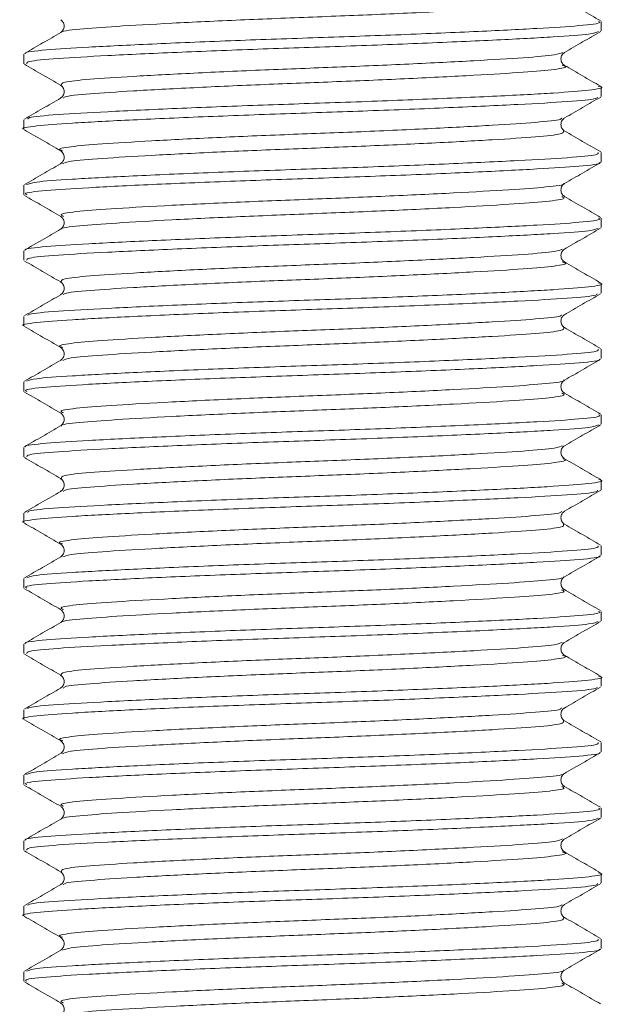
# Model space of a CAD drawing. Header units: millimetres. Extents: x 0 to 210, y 0 to 297.
# Tile 7 of 22: x 57.09 to 64.52, y 245.27 to 257.79. Entities that reach past the tile are written whole.
import ezdxf

# ---------------------------------------------------------------- set-up
doc = ezdxf.new("R2010")
doc.units = ezdxf.units.MM

msp = doc.modelspace()

# ---------------------------------------------------------------- linework, layer by layer
at = {"color": 179, "linetype": 'Continuous', "lineweight": 15}
for p, q in [((64.477, 257.646), (64.477, 257.766)), ((57.144, 257.35), (57.144, 257.229)), ((64.477, 256.813), (64.477, 256.933)), ((57.144, 256.516), (57.144, 256.396)), ((64.477, 255.979), (64.477, 256.1)), ((57.144, 255.683), (57.144, 255.563)), ((64.477, 255.146), (64.477, 255.266)), ((57.144, 254.85), (57.144, 254.729)), ((64.477, 254.313), (64.477, 254.433)), ((57.144, 254.016), (57.144, 253.896)), ((64.477, 253.479), (64.477, 253.6)), ((57.144, 253.183), (57.144, 253.063)), ((64.477, 252.646), (64.477, 252.766)), ((57.144, 252.35), (57.144, 252.229)), ((64.477, 251.813), (64.477, 251.933)), ((57.144, 251.516), (57.144, 251.396)), ((64.477, 250.979), (64.477, 251.1)), ((57.144, 250.683), (57.144, 250.563)), ((64.477, 250.146), (64.477, 250.266)), ((57.144, 249.85), (57.144, 249.729)), ((64.477, 249.313), (64.477, 249.433)), ((57.144, 249.016), (57.144, 248.896)), ((64.477, 248.479), (64.477, 248.6)), ((57.144, 248.183), (57.144, 248.063)), ((64.477, 247.646), (64.477, 247.766)), ((57.144, 247.35), (57.144, 247.229)), ((64.477, 246.813), (64.477, 246.933)), ((57.144, 246.516), (57.144, 246.396)), ((64.477, 245.979), (64.477, 246.1)), ((57.144, 245.683), (57.144, 245.563))]:
    msp.add_line(p, q, dxfattribs=at)
at = {"color": 179, "linetype": 'Continuous', "lineweight": 0}
for points, knots in [([(63.974, 258.041), (63.993, 258.033), (64.044, 258.011), (63.81, 257.977), (63.333, 257.942), (62.625, 257.901), (61.757, 257.859), (60.815, 257.822), (59.872, 257.785), (59.005, 257.744), (58.291, 257.703), (57.825, 257.668), (57.601, 257.641), (57.62, 257.626), (57.621, 257.625)], [0, 0, 0, 0, 0.0569384, 0.1512589, 0.2423784, 0.3370296, 0.4326423, 0.5250565, 0.6174224, 0.7130238, 0.8077037, 0.8988287, 0.9931163, 1, 1, 1, 1]), ([(57.168, 257.359), (57.166, 257.361), (57.141, 257.376), (57.398, 257.404), (57.931, 257.439), (58.747, 257.479), (59.739, 257.521), (60.816, 257.558), (61.892, 257.595), (62.883, 257.637), (63.694, 257.677), (64.233, 257.712), (64.491, 257.743), (64.451, 257.762), (64.441, 257.766)], [0, 0, 0, 0, 0.010073, 0.106532, 0.199759, 0.296619, 0.394422, 0.488917, 0.583462, 0.681276, 0.778107, 0.871328, 0.967821, 1, 1, 1, 1]), ([(64.443, 257.638), (64.417, 257.627), (64.358, 257.602), (63.9, 257.57), (63.18, 257.531), (62.236, 257.489), (61.178, 257.449), (60.093, 257.414), (59.062, 257.373), (58.179, 257.332), (57.541, 257.295), (57.18, 257.262), (57.18, 257.239), (57.18, 257.229)], [0, 0, 0, 0, 0.076916, 0.170225, 0.265469, 0.363104, 0.458855, 0.551882, 0.648702, 0.746024, 0.839727, 0.934457, 1, 1, 1, 1]), ([(63.986, 257.373), (63.963, 257.362), (63.912, 257.338), (63.514, 257.305), (62.884, 257.266), (62.058, 257.225), (61.132, 257.185), (60.182, 257.15), (59.28, 257.109), (58.509, 257.067), (57.947, 257.031), (57.614, 256.995), (57.62, 256.968), (57.622, 256.956)], [0, 0, 0, 0, 0.0729714, 0.1644875, 0.2579025, 0.3536651, 0.4475772, 0.5388163, 0.6337788, 0.7292339, 0.8211365, 0.914047, 1, 1, 1, 1]), ([(63.983, 257.208), (63.997, 257.204), (64.068, 257.187), (63.912, 257.156), (63.523, 257.12), (62.881, 257.082), (62.058, 257.04), (61.132, 257), (60.182, 256.965), (59.281, 256.924), (58.507, 256.883), (57.953, 256.846), (57.652, 256.816), (57.647, 256.796), (57.645, 256.79)], [0, 0, 0, 0, 0.0236525, 0.1187536, 0.2101293, 0.3034009, 0.3990167, 0.4927847, 0.5838839, 0.6787007, 0.7740094, 0.865771, 0.9585389, 1, 1, 1, 1]), ([(57.192, 256.525), (57.194, 256.531), (57.199, 256.551), (57.545, 256.582), (58.178, 256.618), (59.063, 256.66), (60.093, 256.701), (61.178, 256.736), (62.237, 256.776), (63.177, 256.817), (63.911, 256.856), (64.354, 256.892), (64.532, 256.923), (64.454, 256.939), (64.44, 256.942)], [0, 0, 0, 0, 0.043828, 0.136577, 0.22832, 0.323606, 0.418401, 0.509483, 0.60323, 0.698823, 0.792075, 0.883432, 0.978511, 1, 1, 1, 1]), ([(64.429, 256.805), (64.428, 256.798), (64.425, 256.778), (64.081, 256.747), (63.45, 256.711), (62.568, 256.67), (61.539, 256.629), (60.454, 256.593), (59.394, 256.554), (58.453, 256.512), (57.714, 256.473), (57.277, 256.438), (57.09, 256.41), (57.144, 256.396), (57.145, 256.396)], [0, 0, 0, 0, 0.045228, 0.13997, 0.233594, 0.33086, 0.427669, 0.520677, 0.616348, 0.713947, 0.809198, 0.902441, 0.99949, 1, 1, 1, 1]), ([(63.976, 256.539), (63.975, 256.533), (63.971, 256.514), (63.672, 256.483), (63.121, 256.447), (62.349, 256.405), (61.448, 256.364), (60.498, 256.329), (59.571, 256.29), (58.747, 256.248), (58.103, 256.209), (57.712, 256.174), (57.554, 256.143), (57.621, 256.126), (57.634, 256.123)], [0, 0, 0, 0, 0.0418, 0.134741, 0.226586, 0.322006, 0.416976, 0.508215, 0.60207, 0.697817, 0.791258, 0.882728, 0.977935, 1, 1, 1, 1]), ([(63.997, 256.373), (64.001, 256.361), (64.007, 256.335), (63.678, 256.298), (63.119, 256.262), (62.349, 256.22), (61.448, 256.179), (60.498, 256.144), (59.572, 256.105), (58.744, 256.063), (58.112, 256.024), (57.71, 255.991), (57.657, 255.967), (57.633, 255.956)], [0, 0, 0, 0, 0.0849581, 0.1778578, 0.2696618, 0.3650398, 0.4599684, 0.5511673, 0.6449804, 0.740685, 0.8340847, 0.925514, 1, 1, 1, 1]), ([(57.175, 255.691), (57.203, 255.702), (57.264, 255.727), (57.726, 255.76), (58.449, 255.799), (59.395, 255.841), (60.454, 255.88), (61.539, 255.915), (62.568, 255.956), (63.449, 255.998), (64.084, 256.034), (64.442, 256.067), (64.441, 256.09), (64.44, 256.1)], [0, 0, 0, 0, 0.078357, 0.17159, 0.26683, 0.364419, 0.46008, 0.553078, 0.649876, 0.747131, 0.840746, 0.935476, 1, 1, 1, 1]), ([(64.452, 255.971), (64.455, 255.969), (64.482, 255.954), (64.228, 255.926), (63.696, 255.891), (62.883, 255.85), (61.893, 255.808), (60.816, 255.771), (59.739, 255.734), (58.747, 255.693), (57.934, 255.652), (57.391, 255.617), (57.131, 255.586), (57.171, 255.568), (57.181, 255.563)], [0, 0, 0, 0, 0.011528, 0.107785, 0.200775, 0.297364, 0.394937, 0.489251, 0.583509, 0.681068, 0.777691, 0.870687, 0.966906, 1, 1, 1, 1]), ([(63.999, 255.705), (64.001, 255.704), (64.023, 255.689), (63.8, 255.661), (63.336, 255.626), (62.624, 255.586), (61.758, 255.544), (60.815, 255.507), (59.873, 255.47), (59.004, 255.428), (58.294, 255.388), (57.814, 255.353), (57.579, 255.318), (57.627, 255.296), (57.646, 255.288)], [0, 0, 0, 0, 0.008545, 0.102756, 0.193768, 0.288305, 0.383805, 0.476113, 0.568366, 0.663854, 0.758424, 0.849441, 0.943615, 1, 1, 1, 1]), ([(63.976, 255.54), (63.993, 255.532), (64.042, 255.511), (63.81, 255.477), (63.333, 255.442), (62.625, 255.401), (61.757, 255.359), (60.816, 255.322), (59.873, 255.285), (59.005, 255.244), (58.291, 255.203), (57.824, 255.168), (57.6, 255.14), (57.621, 255.125), (57.622, 255.124)], [0, 0, 0, 0, 0.053771, 0.148221, 0.239463, 0.33424, 0.429983, 0.522525, 0.615012, 0.710742, 0.805551, 0.8968, 0.991212, 1, 1, 1, 1]), ([(57.169, 254.858), (57.166, 254.86), (57.141, 254.876), (57.397, 254.904), (57.932, 254.939), (58.747, 254.979), (59.739, 255.021), (60.816, 255.058), (61.893, 255.095), (62.884, 255.137), (63.694, 255.177), (64.234, 255.212), (64.491, 255.243), (64.451, 255.262), (64.441, 255.266)], [0, 0, 0, 0, 0.012229, 0.108483, 0.201513, 0.298171, 0.395766, 0.490058, 0.584407, 0.682015, 0.77864, 0.871664, 0.967955, 1, 1, 1, 1]), ([(64.438, 255.137), (64.412, 255.126), (64.354, 255.102), (63.9, 255.07), (63.181, 255.031), (62.236, 254.989), (61.179, 254.949), (60.093, 254.914), (59.063, 254.873), (58.18, 254.832), (57.542, 254.796), (57.18, 254.762), (57.18, 254.739), (57.18, 254.729)], [0, 0, 0, 0, 0.073943, 0.167549, 0.263089, 0.361032, 0.457087, 0.550406, 0.647529, 0.745159, 0.83916, 0.934185, 1, 1, 1, 1]), ([(63.982, 254.871), (63.96, 254.861), (63.909, 254.837), (63.514, 254.805), (62.885, 254.766), (62.058, 254.725), (61.133, 254.685), (60.183, 254.65), (59.281, 254.609), (58.509, 254.567), (57.947, 254.531), (57.611, 254.494), (57.617, 254.467), (57.62, 254.454)], [0, 0, 0, 0, 0.069999, 0.161426, 0.254744, 0.350412, 0.444233, 0.53538, 0.630246, 0.725607, 0.817421, 0.910235, 1, 1, 1, 1]), ([(63.983, 254.708), (63.997, 254.704), (64.068, 254.687), (63.913, 254.656), (63.524, 254.62), (62.882, 254.582), (62.059, 254.54), (61.133, 254.5), (60.183, 254.465), (59.281, 254.424), (58.507, 254.383), (57.954, 254.346), (57.654, 254.316), (57.648, 254.297), (57.647, 254.291)], [0, 0, 0, 0, 0.024035, 0.119363, 0.210957, 0.304446, 0.400288, 0.494281, 0.585595, 0.680634, 0.77617, 0.868152, 0.961136, 1, 1, 1, 1]), ([(57.194, 254.026), (57.195, 254.032), (57.202, 254.052), (57.546, 254.082), (58.179, 254.118), (59.063, 254.16), (60.093, 254.201), (61.179, 254.236), (62.237, 254.276), (63.178, 254.317), (63.911, 254.356), (64.354, 254.392), (64.532, 254.423), (64.454, 254.439), (64.44, 254.442)], [0, 0, 0, 0, 0.041596, 0.134563, 0.226528, 0.322043, 0.417063, 0.508361, 0.602335, 0.698156, 0.791627, 0.883205, 0.978513, 1, 1, 1, 1]), ([(64.427, 254.303), (64.426, 254.297), (64.421, 254.278), (64.081, 254.247), (63.451, 254.211), (62.569, 254.17), (61.54, 254.129), (60.454, 254.093), (59.395, 254.054), (58.453, 254.012), (57.715, 253.973), (57.278, 253.938), (57.09, 253.91), (57.144, 253.896), (57.145, 253.896)], [0, 0, 0, 0, 0.041411, 0.136528, 0.230518, 0.328165, 0.425356, 0.51873, 0.614775, 0.712758, 0.808386, 0.901993, 0.999422, 1, 1, 1, 1]), ([(63.974, 254.038), (63.973, 254.032), (63.968, 254.013), (63.672, 253.983), (63.121, 253.947), (62.349, 253.905), (61.449, 253.864), (60.499, 253.829), (59.572, 253.79), (58.747, 253.748), (58.103, 253.709), (57.711, 253.674), (57.553, 253.642), (57.624, 253.625), (57.639, 253.621)], [0, 0, 0, 0, 0.037753, 0.130762, 0.222668, 0.318155, 0.413194, 0.504499, 0.598417, 0.694231, 0.787741, 0.879273, 0.974546, 1, 1, 1, 1]), ([(63.999, 253.875), (64.003, 253.862), (64.011, 253.835), (63.679, 253.798), (63.119, 253.762), (62.35, 253.721), (61.448, 253.679), (60.499, 253.644), (59.573, 253.605), (58.745, 253.563), (58.112, 253.524), (57.713, 253.492), (57.66, 253.468), (57.637, 253.457)], [0, 0, 0, 0, 0.088538, 0.181356, 0.273073, 0.368362, 0.463205, 0.554321, 0.648046, 0.743662, 0.836979, 0.928323, 1, 1, 1, 1]), ([(57.181, 253.192), (57.208, 253.203), (57.268, 253.227), (57.727, 253.26), (58.45, 253.299), (59.396, 253.341), (60.454, 253.38), (61.54, 253.415), (62.569, 253.456), (63.45, 253.498), (64.085, 253.534), (64.443, 253.567), (64.441, 253.59), (64.44, 253.6)], [0, 0, 0, 0, 0.0755754, 0.1690939, 0.2646313, 0.3625214, 0.4584756, 0.5517619, 0.6488607, 0.7464157, 0.8403164, 0.9353431, 1, 1, 1, 1]), ([(64.453, 253.47), (64.456, 253.469), (64.482, 253.454), (64.228, 253.426), (63.697, 253.391), (62.884, 253.35), (61.893, 253.309), (60.817, 253.271), (59.74, 253.234), (58.748, 253.193), (57.934, 253.152), (57.392, 253.117), (57.131, 253.086), (57.171, 253.068), (57.181, 253.063)], [0, 0, 0, 0, 0.010201, 0.106583, 0.199691, 0.296401, 0.394099, 0.488537, 0.582912, 0.680595, 0.777343, 0.870458, 0.966797, 1, 1, 1, 1]), ([(64, 253.204), (64.001, 253.204), (64.022, 253.189), (63.8, 253.161), (63.337, 253.127), (62.625, 253.086), (61.758, 253.044), (60.816, 253.007), (59.874, 252.97), (59.005, 252.928), (58.295, 252.888), (57.814, 252.853), (57.579, 252.818), (57.627, 252.797), (57.645, 252.788)], [0, 0, 0, 0, 0.006777, 0.101193, 0.1924, 0.287138, 0.382844, 0.475354, 0.567802, 0.663494, 0.758269, 0.849482, 0.943856, 1, 1, 1, 1]), ([(63.976, 253.04), (63.993, 253.032), (64.042, 253.011), (63.811, 252.977), (63.334, 252.942), (62.626, 252.901), (61.758, 252.859), (60.816, 252.822), (59.874, 252.785), (59.006, 252.744), (58.292, 252.703), (57.824, 252.668), (57.599, 252.64), (57.621, 252.625), (57.624, 252.623)], [0, 0, 0, 0, 0.053864, 0.148099, 0.239131, 0.333688, 0.429212, 0.521545, 0.613816, 0.709325, 0.803918, 0.894958, 0.989151, 1, 1, 1, 1]), ([(57.17, 252.358), (57.167, 252.36), (57.14, 252.375), (57.397, 252.404), (57.933, 252.439), (58.748, 252.479), (59.74, 252.521), (60.817, 252.558), (61.893, 252.595), (62.884, 252.637), (63.695, 252.677), (64.234, 252.712), (64.491, 252.743), (64.451, 252.762), (64.441, 252.766)], [0, 0, 0, 0, 0.013993, 0.110079, 0.202949, 0.299444, 0.39687, 0.490997, 0.585187, 0.682628, 0.779084, 0.871948, 0.968077, 1, 1, 1, 1]), ([(64.442, 252.638), (64.416, 252.627), (64.358, 252.602), (63.901, 252.57), (63.181, 252.531), (62.237, 252.489), (61.18, 252.449), (60.094, 252.414), (59.064, 252.373), (58.18, 252.332), (57.542, 252.296), (57.18, 252.262), (57.18, 252.239), (57.18, 252.229)], [0, 0, 0, 0, 0.076322, 0.169683, 0.264968, 0.362652, 0.458456, 0.551527, 0.648393, 0.745766, 0.839522, 0.934293, 1, 1, 1, 1]), ([(63.985, 252.372), (63.963, 252.362), (63.912, 252.338), (63.515, 252.305), (62.885, 252.266), (62.059, 252.225), (61.134, 252.185), (60.184, 252.15), (59.282, 252.109), (58.509, 252.067), (57.948, 252.031), (57.614, 251.995), (57.619, 251.968), (57.622, 251.956)], [0, 0, 0, 0, 0.0723185, 0.1638592, 0.2572893, 0.3530732, 0.4470117, 0.5382692, 0.6332495, 0.7287283, 0.8206571, 0.9135821, 1, 1, 1, 1]), ([(63.988, 252.206), (64, 252.203), (64.068, 252.187), (63.912, 252.156), (63.524, 252.121), (62.882, 252.082), (62.06, 252.04), (61.133, 252), (60.184, 251.965), (59.282, 251.924), (58.508, 251.883), (57.954, 251.846), (57.652, 251.816), (57.647, 251.796), (57.645, 251.79)], [0, 0, 0, 0, 0.020661, 0.116012, 0.207628, 0.301136, 0.396999, 0.491015, 0.582348, 0.677407, 0.772965, 0.86497, 0.957972, 1, 1, 1, 1]), ([(57.192, 251.525), (57.193, 251.531), (57.199, 251.551), (57.545, 251.582), (58.179, 251.618), (59.064, 251.66), (60.094, 251.701), (61.18, 251.736), (62.238, 251.776), (63.178, 251.817), (63.912, 251.856), (64.354, 251.892), (64.532, 251.922), (64.457, 251.938), (64.445, 251.941)], [0, 0, 0, 0, 0.044793, 0.137758, 0.229727, 0.325245, 0.420264, 0.511562, 0.60554, 0.701362, 0.794832, 0.886413, 0.981723, 1, 1, 1, 1]), ([(64.43, 251.805), (64.428, 251.798), (64.425, 251.778), (64.082, 251.747), (63.451, 251.711), (62.569, 251.67), (61.54, 251.629), (60.455, 251.593), (59.396, 251.554), (58.454, 251.512), (57.715, 251.473), (57.278, 251.438), (57.09, 251.41), (57.144, 251.396), (57.145, 251.396)], [0, 0, 0, 0, 0.045142, 0.139885, 0.2335, 0.33076, 0.427567, 0.520573, 0.616235, 0.71383, 0.809082, 0.902317, 0.999359, 1, 1, 1, 1]), ([(63.976, 251.539), (63.975, 251.533), (63.971, 251.514), (63.673, 251.483), (63.122, 251.447), (62.35, 251.405), (61.449, 251.364), (60.499, 251.329), (59.573, 251.29), (58.748, 251.248), (58.103, 251.209), (57.712, 251.174), (57.554, 251.143), (57.621, 251.126), (57.634, 251.123)], [0, 0, 0, 0, 0.041663, 0.134641, 0.226512, 0.321962, 0.416968, 0.508241, 0.602122, 0.697901, 0.79138, 0.882877, 0.978114, 1, 1, 1, 1]), ([(63.998, 251.374), (64.002, 251.361), (64.009, 251.335), (63.679, 251.298), (63.12, 251.262), (62.35, 251.221), (61.449, 251.179), (60.499, 251.144), (59.573, 251.105), (58.745, 251.063), (58.113, 251.024), (57.714, 250.992), (57.661, 250.968), (57.638, 250.958)], [0, 0, 0, 0, 0.087053, 0.180085, 0.272008, 0.367513, 0.462574, 0.553899, 0.647834, 0.743669, 0.837201, 0.928751, 1, 1, 1, 1]), ([(57.181, 250.692), (57.208, 250.703), (57.269, 250.727), (57.728, 250.76), (58.451, 250.799), (59.397, 250.841), (60.455, 250.88), (61.54, 250.915), (62.57, 250.956), (63.45, 250.998), (64.085, 251.034), (64.443, 251.067), (64.441, 251.09), (64.44, 251.1)], [0, 0, 0, 0, 0.075387, 0.168929, 0.264496, 0.362413, 0.458391, 0.551704, 0.648831, 0.746412, 0.840335, 0.935391, 1, 1, 1, 1]), ([(64.452, 250.971), (64.455, 250.969), (64.482, 250.954), (64.229, 250.926), (63.697, 250.891), (62.884, 250.85), (61.894, 250.809), (60.818, 250.771), (59.741, 250.734), (58.748, 250.693), (57.935, 250.652), (57.392, 250.617), (57.131, 250.586), (57.171, 250.568), (57.181, 250.563)], [0, 0, 0, 0, 0.012123, 0.108314, 0.201234, 0.297748, 0.395251, 0.489503, 0.583684, 0.68117, 0.777726, 0.870655, 0.966798, 1, 1, 1, 1]), ([(63.999, 250.706), (64.001, 250.704), (64.023, 250.689), (63.801, 250.661), (63.337, 250.627), (62.625, 250.586), (61.759, 250.544), (60.817, 250.507), (59.874, 250.47), (59.005, 250.428), (58.295, 250.388), (57.815, 250.353), (57.579, 250.318), (57.627, 250.297), (57.645, 250.289)], [0, 0, 0, 0, 0.0090792, 0.1033143, 0.1943436, 0.2888958, 0.3844173, 0.4767513, 0.5690165, 0.6645219, 0.7591152, 0.8501522, 0.9443404, 1, 1, 1, 1]), ([(63.974, 250.541), (63.993, 250.533), (64.044, 250.511), (63.811, 250.477), (63.334, 250.442), (62.626, 250.401), (61.759, 250.359), (60.817, 250.322), (59.874, 250.285), (59.006, 250.244), (58.292, 250.203), (57.825, 250.168), (57.601, 250.141), (57.62, 250.126), (57.622, 250.125)], [0, 0, 0, 0, 0.056794, 0.151104, 0.242205, 0.336832, 0.432429, 0.524836, 0.617174, 0.712755, 0.807424, 0.898533, 0.992795, 1, 1, 1, 1]), ([(57.168, 249.859), (57.166, 249.861), (57.142, 249.876), (57.398, 249.904), (57.933, 249.939), (58.749, 249.979), (59.741, 250.021), (60.818, 250.058), (61.894, 250.095), (62.885, 250.137), (63.695, 250.177), (64.234, 250.212), (64.491, 250.243), (64.451, 250.262), (64.441, 250.266)], [0, 0, 0, 0, 0.010367, 0.10681, 0.200029, 0.296887, 0.394677, 0.489153, 0.583699, 0.681506, 0.778322, 0.871533, 0.968024, 1, 1, 1, 1]), ([(64.439, 250.137), (64.413, 250.126), (64.355, 250.102), (63.901, 250.07), (63.182, 250.031), (62.238, 249.989), (61.18, 249.949), (60.095, 249.914), (59.064, 249.873), (58.181, 249.832), (57.542, 249.796), (57.18, 249.762), (57.18, 249.739), (57.18, 249.729)], [0, 0, 0, 0, 0.074313, 0.167871, 0.263355, 0.361244, 0.457252, 0.550519, 0.647586, 0.745165, 0.839121, 0.934088, 1, 1, 1, 1]), ([(63.983, 249.872), (63.961, 249.861), (63.91, 249.838), (63.515, 249.805), (62.886, 249.766), (62.06, 249.725), (61.134, 249.685), (60.184, 249.65), (59.282, 249.609), (58.51, 249.567), (57.948, 249.531), (57.612, 249.494), (57.617, 249.467), (57.62, 249.454)], [0, 0, 0, 0, 0.070447, 0.16185, 0.255135, 0.350773, 0.444571, 0.535688, 0.630522, 0.725857, 0.817648, 0.910428, 1, 1, 1, 1]), ([(63.984, 249.707), (63.998, 249.704), (64.068, 249.687), (63.913, 249.656), (63.524, 249.621), (62.883, 249.582), (62.06, 249.54), (61.134, 249.5), (60.184, 249.465), (59.283, 249.424), (58.508, 249.383), (57.954, 249.346), (57.652, 249.316), (57.647, 249.296), (57.645, 249.29)], [0, 0, 0, 0, 0.023136, 0.118241, 0.209622, 0.302884, 0.398498, 0.492273, 0.583368, 0.678179, 0.77349, 0.865259, 0.958017, 1, 1, 1, 1]), ([(57.192, 249.025), (57.194, 249.031), (57.199, 249.051), (57.546, 249.082), (58.18, 249.118), (59.064, 249.16), (60.095, 249.201), (61.18, 249.236), (62.239, 249.276), (63.179, 249.317), (63.912, 249.356), (64.355, 249.392), (64.533, 249.423), (64.455, 249.439), (64.441, 249.442)], [0, 0, 0, 0, 0.044369, 0.137102, 0.228848, 0.324132, 0.418915, 0.509988, 0.603737, 0.699324, 0.792561, 0.883919, 0.978996, 1, 1, 1, 1]), ([(64.427, 249.303), (64.426, 249.297), (64.421, 249.278), (64.081, 249.247), (63.452, 249.211), (62.57, 249.17), (61.541, 249.129), (60.456, 249.093), (59.396, 249.054), (58.455, 249.012), (57.715, 248.973), (57.278, 248.938), (57.09, 248.91), (57.144, 248.896), (57.145, 248.896)], [0, 0, 0, 0, 0.041216, 0.136346, 0.230336, 0.327988, 0.425188, 0.518572, 0.614618, 0.712607, 0.808248, 0.901857, 0.99929, 1, 1, 1, 1]), ([(63.974, 249.038), (63.973, 249.032), (63.968, 249.013), (63.672, 248.983), (63.122, 248.947), (62.35, 248.905), (61.45, 248.864), (60.5, 248.829), (59.573, 248.79), (58.748, 248.748), (58.104, 248.709), (57.711, 248.674), (57.554, 248.642), (57.624, 248.625), (57.64, 248.621)], [0, 0, 0, 0, 0.037611, 0.130601, 0.222478, 0.317936, 0.412953, 0.504235, 0.598122, 0.693911, 0.787401, 0.878904, 0.974149, 1, 1, 1, 1]), ([(63.997, 248.873), (64, 248.861), (64.008, 248.835), (63.679, 248.798), (63.12, 248.762), (62.351, 248.721), (61.45, 248.68), (60.5, 248.644), (59.574, 248.605), (58.746, 248.563), (58.113, 248.524), (57.71, 248.492), (57.657, 248.467), (57.633, 248.456)], [0, 0, 0, 0, 0.084675, 0.177604, 0.269419, 0.364813, 0.459766, 0.550988, 0.644812, 0.740537, 0.833965, 0.925407, 1, 1, 1, 1]), ([(57.175, 248.191), (57.203, 248.202), (57.265, 248.227), (57.728, 248.26), (58.451, 248.299), (59.397, 248.341), (60.456, 248.38), (61.541, 248.415), (62.57, 248.456), (63.451, 248.498), (64.085, 248.534), (64.443, 248.567), (64.441, 248.59), (64.44, 248.6)], [0, 0, 0, 0, 0.078486, 0.171719, 0.266975, 0.364571, 0.460231, 0.553239, 0.65005, 0.747309, 0.840922, 0.935669, 1, 1, 1, 1]), ([(64.454, 248.47), (64.456, 248.469), (64.482, 248.454), (64.228, 248.426), (63.698, 248.391), (62.885, 248.35), (61.895, 248.309), (60.818, 248.271), (59.742, 248.234), (58.749, 248.193), (57.935, 248.152), (57.392, 248.117), (57.131, 248.086), (57.171, 248.068), (57.181, 248.063)], [0, 0, 0, 0, 0.009525, 0.105964, 0.199123, 0.295882, 0.393635, 0.488132, 0.582551, 0.680286, 0.777092, 0.870259, 0.966646, 1, 1, 1, 1]), ([(64.001, 248.204), (64.002, 248.203), (64.022, 248.189), (63.8, 248.161), (63.337, 248.127), (62.626, 248.086), (61.759, 248.044), (60.817, 248.007), (59.875, 247.97), (59.006, 247.928), (58.295, 247.888), (57.815, 247.853), (57.579, 247.818), (57.627, 247.796), (57.646, 247.788)], [0, 0, 0, 0, 0.006136, 0.100544, 0.191738, 0.286459, 0.382154, 0.474658, 0.567087, 0.662765, 0.757531, 0.848733, 0.943089, 1, 1, 1, 1]), ([(63.976, 248.04), (63.993, 248.032), (64.043, 248.011), (63.811, 247.977), (63.334, 247.942), (62.627, 247.901), (61.759, 247.859), (60.817, 247.822), (59.875, 247.785), (59.007, 247.744), (58.293, 247.703), (57.825, 247.668), (57.6, 247.64), (57.621, 247.626), (57.623, 247.624)], [0, 0, 0, 0, 0.053828, 0.14829, 0.239535, 0.33431, 0.430059, 0.522616, 0.615096, 0.710828, 0.805648, 0.896902, 0.991311, 1, 1, 1, 1]), ([(57.169, 247.359), (57.167, 247.36), (57.141, 247.376), (57.398, 247.404), (57.934, 247.439), (58.749, 247.479), (59.741, 247.521), (60.818, 247.558), (61.895, 247.595), (62.885, 247.637), (63.696, 247.677), (64.235, 247.712), (64.492, 247.743), (64.451, 247.762), (64.441, 247.766)], [0, 0, 0, 0, 0.012136, 0.10841, 0.201469, 0.298162, 0.395784, 0.490094, 0.584481, 0.68212, 0.778767, 0.871818, 0.968145, 1, 1, 1, 1]), ([(64.441, 247.637), (64.415, 247.627), (64.357, 247.602), (63.902, 247.57), (63.182, 247.531), (62.238, 247.489), (61.181, 247.45), (60.096, 247.414), (59.065, 247.373), (58.181, 247.332), (57.543, 247.296), (57.18, 247.262), (57.18, 247.239), (57.18, 247.229)], [0, 0, 0, 0, 0.07563, 0.169051, 0.264388, 0.362132, 0.457999, 0.551125, 0.648046, 0.74548, 0.839299, 0.934121, 1, 1, 1, 1]), ([(63.984, 247.372), (63.962, 247.362), (63.911, 247.338), (63.515, 247.305), (62.886, 247.267), (62.06, 247.225), (61.135, 247.185), (60.185, 247.15), (59.283, 247.109), (58.51, 247.068), (57.948, 247.031), (57.614, 246.995), (57.619, 246.968), (57.621, 246.955)], [0, 0, 0, 0, 0.071571, 0.16313, 0.256568, 0.352366, 0.446324, 0.537594, 0.632585, 0.728081, 0.820029, 0.912962, 1, 1, 1, 1]), ([(63.983, 247.208), (63.997, 247.204), (64.068, 247.187), (63.913, 247.156), (63.525, 247.121), (62.884, 247.082), (62.061, 247.04), (61.135, 247), (60.185, 246.965), (59.283, 246.924), (58.509, 246.883), (57.955, 246.846), (57.655, 246.816), (57.649, 246.797), (57.647, 246.791)], [0, 0, 0, 0, 0.024038, 0.119355, 0.21094, 0.304406, 0.400232, 0.494218, 0.585513, 0.680532, 0.776056, 0.868031, 0.960991, 1, 1, 1, 1]), ([(57.194, 246.526), (57.196, 246.532), (57.202, 246.552), (57.547, 246.582), (58.18, 246.618), (59.065, 246.66), (60.096, 246.701), (61.181, 246.736), (62.239, 246.776), (63.179, 246.817), (63.912, 246.856), (64.355, 246.892), (64.533, 246.923), (64.454, 246.939), (64.44, 246.942)], [0, 0, 0, 0, 0.041713, 0.134656, 0.226615, 0.322119, 0.417119, 0.5084, 0.602368, 0.698174, 0.791622, 0.883192, 0.97849, 1, 1, 1, 1]), ([(64.429, 246.805), (64.428, 246.798), (64.425, 246.778), (64.082, 246.747), (63.452, 246.711), (62.571, 246.67), (61.542, 246.629), (60.457, 246.593), (59.397, 246.554), (58.455, 246.512), (57.716, 246.473), (57.278, 246.438), (57.09, 246.41), (57.145, 246.396), (57.145, 246.396)], [0, 0, 0, 0, 0.04485, 0.139616, 0.233241, 0.330515, 0.427342, 0.520366, 0.616039, 0.713651, 0.808925, 0.902171, 0.999227, 1, 1, 1, 1]), ([(63.976, 246.539), (63.975, 246.533), (63.972, 246.514), (63.673, 246.483), (63.122, 246.447), (62.351, 246.405), (61.45, 246.364), (60.501, 246.329), (59.574, 246.29), (58.749, 246.248), (58.104, 246.209), (57.712, 246.174), (57.554, 246.143), (57.621, 246.126), (57.634, 246.123)], [0, 0, 0, 0, 0.041314, 0.134328, 0.226222, 0.3217, 0.416739, 0.508043, 0.601948, 0.697758, 0.791271, 0.882793, 0.978057, 1, 1, 1, 1]), ([(63.999, 246.375), (64.003, 246.362), (64.011, 246.335), (63.679, 246.298), (63.121, 246.262), (62.351, 246.221), (61.45, 246.18), (60.501, 246.144), (59.574, 246.105), (58.746, 246.063), (58.114, 246.024), (57.713, 245.992), (57.66, 245.968), (57.636, 245.957)], [0, 0, 0, 0, 0.08818, 0.180989, 0.272681, 0.367948, 0.462778, 0.553881, 0.647579, 0.743178, 0.836485, 0.927805, 1, 1, 1, 1]), ([(57.18, 245.692), (57.207, 245.703), (57.269, 245.727), (57.728, 245.76), (58.452, 245.799), (59.398, 245.841), (60.456, 245.88), (61.542, 245.915), (62.571, 245.956), (63.451, 245.998), (64.086, 246.034), (64.443, 246.068), (64.441, 246.09), (64.44, 246.1)], [0, 0, 0, 0, 0.076063, 0.169546, 0.265062, 0.362922, 0.458837, 0.552098, 0.649171, 0.746692, 0.840555, 0.935561, 1, 1, 1, 1]), ([(64.452, 245.971), (64.455, 245.97), (64.483, 245.954), (64.229, 245.926), (63.698, 245.891), (62.886, 245.85), (61.896, 245.809), (60.819, 245.771), (59.742, 245.735), (58.749, 245.693), (57.936, 245.652), (57.392, 245.617), (57.131, 245.586), (57.171, 245.568), (57.181, 245.563)], [0, 0, 0, 0, 0.012483, 0.10863, 0.201504, 0.297966, 0.395421, 0.489633, 0.583761, 0.681196, 0.777708, 0.870592, 0.966682, 1, 1, 1, 1]), ([(63.999, 245.706), (64.001, 245.704), (64.023, 245.689), (63.801, 245.661), (63.338, 245.627), (62.626, 245.586), (61.76, 245.544), (60.818, 245.507), (59.876, 245.47), (59.007, 245.428), (58.296, 245.388), (57.815, 245.353), (57.58, 245.319), (57.627, 245.297), (57.645, 245.289)], [0, 0, 0, 0, 0.009376, 0.103649, 0.194709, 0.289289, 0.384845, 0.477218, 0.569508, 0.665045, 0.759675, 0.850744, 0.94496, 1, 1, 1, 1]), ([(63.976, 245.54), (63.993, 245.532), (64.042, 245.511), (63.811, 245.477), (63.335, 245.442), (62.627, 245.401), (61.76, 245.36), (60.818, 245.322), (59.875, 245.285), (59.007, 245.244), (58.293, 245.203), (57.825, 245.168), (57.6, 245.14), (57.621, 245.125), (57.624, 245.123)], [0, 0, 0, 0, 0.053375, 0.147639, 0.23869, 0.333262, 0.428809, 0.521173, 0.613454, 0.708982, 0.803603, 0.894663, 0.98887, 1, 1, 1, 1])]:
    msp.add_open_spline(points, degree=3, knots=knots, dxfattribs=at)
at = {"color": 179, "linetype": 'Continuous', "lineweight": 15}
for points, knots in [([(64.468, 257.776), (64.391, 257.82), (64.238, 257.909), (64.085, 257.997), (64.009, 258.042)], [0, 0, 0, 0, 0.500063, 1, 1, 1, 1]), ([(57.611, 257.788), (57.621, 257.78), (57.643, 257.763), (57.661, 257.706), (57.643, 257.65), (57.621, 257.633), (57.611, 257.624)], [0, 0, 0, 0, 0.248405, 0.5, 0.751595, 1, 1, 1, 1]), ([(57.612, 257.625), (57.535, 257.581), (57.382, 257.492), (57.229, 257.404), (57.153, 257.359)], [0, 0, 0, 0, 0.4999429, 1, 1, 1, 1]), ([(64.011, 257.372), (64.088, 257.417), (64.241, 257.505), (64.394, 257.594), (64.471, 257.638)], [0, 0, 0, 0, 0.499935, 1, 1, 1, 1]), ([(64.01, 257.207), (63.999, 257.216), (63.977, 257.233), (63.96, 257.289), (63.977, 257.346), (63.999, 257.363), (64.01, 257.371)], [0, 0, 0, 0, 0.248364, 0.500002, 0.751639, 1, 1, 1, 1]), ([(57.15, 257.221), (57.226, 257.177), (57.379, 257.089), (57.532, 257), (57.609, 256.956)], [0, 0, 0, 0, 0.500061, 1, 1, 1, 1]), ([(64.469, 256.942), (64.392, 256.986), (64.239, 257.075), (64.086, 257.164), (64.01, 257.208)], [0, 0, 0, 0, 0.500051, 1, 1, 1, 1]), ([(57.61, 256.955), (57.621, 256.947), (57.643, 256.93), (57.661, 256.873), (57.643, 256.816), (57.621, 256.799), (57.61, 256.791)], [0, 0, 0, 0, 0.248311, 0.499998, 0.751686, 1, 1, 1, 1]), ([(57.61, 256.79), (57.533, 256.746), (57.38, 256.658), (57.227, 256.569), (57.151, 256.525)], [0, 0, 0, 0, 0.4999516, 1, 1, 1, 1]), ([(64.012, 256.539), (64.088, 256.583), (64.241, 256.672), (64.394, 256.761), (64.471, 256.805)], [0, 0, 0, 0, 0.499944, 1, 1, 1, 1]), ([(64.01, 256.374), (63.999, 256.382), (63.977, 256.399), (63.96, 256.456), (63.977, 256.513), (64, 256.53), (64.011, 256.538)], [0, 0, 0, 0, 0.248276, 0.499997, 0.75172, 1, 1, 1, 1]), ([(57.15, 256.388), (57.227, 256.344), (57.38, 256.255), (57.533, 256.167), (57.609, 256.122)], [0, 0, 0, 0, 0.500052, 1, 1, 1, 1]), ([(64.471, 256.108), (64.394, 256.152), (64.241, 256.24), (64.088, 256.329), (64.012, 256.373)], [0, 0, 0, 0, 0.500054, 1, 1, 1, 1]), ([(57.61, 256.122), (57.621, 256.113), (57.643, 256.096), (57.661, 256.04), (57.643, 255.983), (57.621, 255.966), (57.61, 255.957)], [0, 0, 0, 0, 0.248317, 0.500004, 0.751688, 1, 1, 1, 1]), ([(57.609, 255.957), (57.532, 255.912), (57.379, 255.824), (57.226, 255.735), (57.15, 255.691)], [0, 0, 0, 0, 0.49994, 1, 1, 1, 1]), ([(64.011, 255.705), (64.087, 255.75), (64.24, 255.838), (64.393, 255.927), (64.47, 255.971)], [0, 0, 0, 0, 0.499952, 1, 1, 1, 1]), ([(64.01, 255.541), (63.999, 255.549), (63.977, 255.566), (63.96, 255.623), (63.977, 255.68), (63.999, 255.696), (64.01, 255.705)], [0, 0, 0, 0, 0.248382, 0.499999, 0.751616, 1, 1, 1, 1]), ([(57.152, 255.554), (57.228, 255.509), (57.381, 255.421), (57.534, 255.332), (57.611, 255.288)], [0, 0, 0, 0, 0.50005, 1, 1, 1, 1]), ([(64.47, 255.274), (64.394, 255.319), (64.241, 255.407), (64.088, 255.496), (64.011, 255.54)], [0, 0, 0, 0, 0.5000656, 1, 1, 1, 1]), ([(57.611, 255.288), (57.621, 255.28), (57.643, 255.263), (57.661, 255.206), (57.643, 255.15), (57.621, 255.133), (57.611, 255.124)], [0, 0, 0, 0, 0.248407, 0.5, 0.751593, 1, 1, 1, 1]), ([(57.61, 255.124), (57.534, 255.08), (57.381, 254.991), (57.228, 254.903), (57.151, 254.858)], [0, 0, 0, 0, 0.499931, 1, 1, 1, 1]), ([(64.009, 254.871), (64.086, 254.915), (64.239, 255.004), (64.392, 255.092), (64.468, 255.137)], [0, 0, 0, 0, 0.499947, 1, 1, 1, 1]), ([(64.01, 254.708), (63.999, 254.716), (63.977, 254.733), (63.96, 254.789), (63.977, 254.846), (63.999, 254.863), (64.01, 254.871)], [0, 0, 0, 0, 0.248379, 0.500001, 0.751623, 1, 1, 1, 1]), ([(57.153, 254.72), (57.229, 254.676), (57.382, 254.587), (57.535, 254.498), (57.612, 254.454)], [0, 0, 0, 0, 0.500058, 1, 1, 1, 1]), ([(64.469, 254.442), (64.392, 254.487), (64.239, 254.575), (64.086, 254.664), (64.009, 254.708)], [0, 0, 0, 0, 0.500068, 1, 1, 1, 1]), ([(57.61, 254.455), (57.621, 254.446), (57.643, 254.43), (57.661, 254.373), (57.643, 254.316), (57.621, 254.299), (57.61, 254.291)], [0, 0, 0, 0, 0.248306, 0.499996, 0.751688, 1, 1, 1, 1]), ([(57.612, 254.292), (57.535, 254.247), (57.382, 254.159), (57.229, 254.07), (57.153, 254.026)], [0, 0, 0, 0, 0.499938, 1, 1, 1, 1]), ([(64.009, 254.037), (64.085, 254.082), (64.238, 254.17), (64.391, 254.259), (64.468, 254.303)], [0, 0, 0, 0, 0.499938, 1, 1, 1, 1]), ([(64.011, 253.874), (64, 253.882), (63.977, 253.899), (63.96, 253.956), (63.977, 254.013), (63.999, 254.03), (64.01, 254.038)], [0, 0, 0, 0, 0.24828, 0.500002, 0.751724, 1, 1, 1, 1]), ([(57.152, 253.887), (57.229, 253.842), (57.382, 253.754), (57.535, 253.665), (57.612, 253.621)], [0, 0, 0, 0, 0.500066, 1, 1, 1, 1]), ([(64.468, 253.609), (64.391, 253.653), (64.238, 253.742), (64.085, 253.831), (64.009, 253.875)], [0, 0, 0, 0, 0.500056, 1, 1, 1, 1]), ([(57.61, 253.622), (57.621, 253.613), (57.643, 253.596), (57.661, 253.54), (57.643, 253.483), (57.621, 253.466), (57.61, 253.457)], [0, 0, 0, 0, 0.248317, 0.500002, 0.751686, 1, 1, 1, 1]), ([(57.611, 253.458), (57.534, 253.413), (57.381, 253.325), (57.228, 253.236), (57.152, 253.192)], [0, 0, 0, 0, 0.499949, 1, 1, 1, 1]), ([(64.01, 253.205), (64.086, 253.249), (64.239, 253.337), (64.392, 253.426), (64.469, 253.47)], [0, 0, 0, 0, 0.499932, 1, 1, 1, 1]), ([(64.01, 253.041), (63.999, 253.049), (63.977, 253.066), (63.96, 253.123), (63.977, 253.18), (63.999, 253.196), (64.01, 253.205)], [0, 0, 0, 0, 0.248368, 0.499999, 0.75163, 1, 1, 1, 1]), ([(57.151, 253.054), (57.228, 253.01), (57.381, 252.921), (57.534, 252.833), (57.61, 252.788)], [0, 0, 0, 0, 0.500069, 1, 1, 1, 1]), ([(64.47, 252.775), (64.393, 252.819), (64.24, 252.908), (64.088, 252.996), (64.011, 253.04)], [0, 0, 0, 0, 0.5000489, 1, 1, 1, 1]), ([(57.611, 252.788), (57.621, 252.78), (57.643, 252.763), (57.661, 252.706), (57.643, 252.65), (57.621, 252.633), (57.611, 252.624)], [0, 0, 0, 0, 0.248406, 0.5, 0.751594, 1, 1, 1, 1]), ([(57.609, 252.623), (57.532, 252.579), (57.379, 252.49), (57.226, 252.402), (57.15, 252.358)], [0, 0, 0, 0, 0.499945, 1, 1, 1, 1]), ([(64.011, 252.372), (64.088, 252.416), (64.241, 252.505), (64.394, 252.593), (64.47, 252.638)], [0, 0, 0, 0, 0.499933, 1, 1, 1, 1]), ([(64.01, 252.208), (63.999, 252.216), (63.977, 252.233), (63.96, 252.29), (63.977, 252.346), (63.999, 252.363), (64.01, 252.371)], [0, 0, 0, 0, 0.24839, 0.500001, 0.751611, 1, 1, 1, 1]), ([(57.15, 252.221), (57.227, 252.177), (57.38, 252.089), (57.533, 252), (57.609, 251.956)], [0, 0, 0, 0, 0.500063, 1, 1, 1, 1]), ([(64.471, 251.941), (64.394, 251.985), (64.241, 252.074), (64.088, 252.162), (64.012, 252.207)], [0, 0, 0, 0, 0.5000607, 1, 1, 1, 1]), ([(57.61, 251.955), (57.621, 251.946), (57.643, 251.93), (57.661, 251.873), (57.643, 251.816), (57.621, 251.799), (57.61, 251.791)], [0, 0, 0, 0, 0.248331, 0.499998, 0.751666, 1, 1, 1, 1]), ([(57.609, 251.79), (57.533, 251.746), (57.38, 251.657), (57.227, 251.569), (57.15, 251.525)], [0, 0, 0, 0, 0.499934, 1, 1, 1, 1]), ([(64.012, 251.539), (64.088, 251.583), (64.241, 251.672), (64.394, 251.761), (64.471, 251.805)], [0, 0, 0, 0, 0.499941, 1, 1, 1, 1]), ([(64.01, 251.374), (63.999, 251.382), (63.977, 251.399), (63.96, 251.456), (63.977, 251.513), (63.999, 251.53), (64.01, 251.538)], [0, 0, 0, 0, 0.248301, 0.500001, 0.7517, 1, 1, 1, 1]), ([(57.15, 251.388), (57.226, 251.344), (57.379, 251.255), (57.532, 251.167), (57.609, 251.122)], [0, 0, 0, 0, 0.5000551, 1, 1, 1, 1]), ([(64.469, 251.108), (64.393, 251.153), (64.24, 251.241), (64.087, 251.33), (64.01, 251.374)], [0, 0, 0, 0, 0.500069, 1, 1, 1, 1]), ([(57.61, 251.122), (57.621, 251.113), (57.643, 251.096), (57.661, 251.04), (57.643, 250.983), (57.621, 250.966), (57.61, 250.957)], [0, 0, 0, 0, 0.248293, 0.500004, 0.751713, 1, 1, 1, 1]), ([(57.611, 250.958), (57.535, 250.914), (57.382, 250.825), (57.229, 250.737), (57.152, 250.692)], [0, 0, 0, 0, 0.4999329, 1, 1, 1, 1]), ([(64.011, 250.706), (64.088, 250.75), (64.241, 250.838), (64.394, 250.927), (64.47, 250.971)], [0, 0, 0, 0, 0.499949, 1, 1, 1, 1]), ([(64.01, 250.541), (63.999, 250.549), (63.977, 250.566), (63.96, 250.623), (63.977, 250.68), (63.999, 250.697), (64.01, 250.705)], [0, 0, 0, 0, 0.248349, 0.499998, 0.751647, 1, 1, 1, 1]), ([(57.151, 250.554), (57.228, 250.51), (57.381, 250.421), (57.534, 250.333), (57.61, 250.288)], [0, 0, 0, 0, 0.500047, 1, 1, 1, 1]), ([(64.468, 250.276), (64.391, 250.32), (64.238, 250.409), (64.085, 250.497), (64.009, 250.542)], [0, 0, 0, 0, 0.500062, 1, 1, 1, 1]), ([(57.611, 250.288), (57.621, 250.28), (57.643, 250.263), (57.661, 250.206), (57.643, 250.15), (57.621, 250.133), (57.611, 250.124)], [0, 0, 0, 0, 0.2484018, 0.5000003, 0.7515986, 1, 1, 1, 1]), ([(57.612, 250.125), (57.535, 250.081), (57.382, 249.992), (57.229, 249.903), (57.153, 249.859)], [0, 0, 0, 0, 0.499944, 1, 1, 1, 1]), ([(64.01, 249.871), (64.086, 249.916), (64.239, 250.004), (64.392, 250.093), (64.469, 250.137)], [0, 0, 0, 0, 0.499949, 1, 1, 1, 1]), ([(64.01, 249.708), (63.999, 249.716), (63.977, 249.733), (63.96, 249.79), (63.977, 249.846), (63.999, 249.863), (64.01, 249.871)], [0, 0, 0, 0, 0.2483992, 0.5000004, 0.7516014, 1, 1, 1, 1]), ([(57.153, 249.72), (57.229, 249.676), (57.382, 249.587), (57.535, 249.499), (57.612, 249.454)], [0, 0, 0, 0, 0.500055, 1, 1, 1, 1]), ([(64.469, 249.442), (64.392, 249.486), (64.239, 249.575), (64.086, 249.663), (64.01, 249.708)], [0, 0, 0, 0, 0.50005, 1, 1, 1, 1]), ([(57.61, 249.455), (57.621, 249.446), (57.643, 249.429), (57.661, 249.373), (57.643, 249.316), (57.621, 249.299), (57.61, 249.291)], [0, 0, 0, 0, 0.248341, 0.499997, 0.751655, 1, 1, 1, 1]), ([(57.609, 249.29), (57.533, 249.246), (57.38, 249.157), (57.227, 249.069), (57.151, 249.025)], [0, 0, 0, 0, 0.499951, 1, 1, 1, 1]), ([(64.009, 249.037), (64.085, 249.082), (64.238, 249.17), (64.391, 249.259), (64.468, 249.303)], [0, 0, 0, 0, 0.499941, 1, 1, 1, 1]), ([(64.011, 248.874), (64, 248.882), (63.977, 248.899), (63.96, 248.956), (63.977, 249.013), (63.999, 249.03), (64.01, 249.038)], [0, 0, 0, 0, 0.248289, 0.500003, 0.751716, 1, 1, 1, 1]), ([(57.153, 248.887), (57.229, 248.842), (57.382, 248.754), (57.535, 248.665), (57.612, 248.621)], [0, 0, 0, 0, 0.500063, 1, 1, 1, 1]), ([(64.471, 248.608), (64.394, 248.652), (64.241, 248.74), (64.088, 248.829), (64.012, 248.873)], [0, 0, 0, 0, 0.500055, 1, 1, 1, 1]), ([(57.61, 248.622), (57.621, 248.613), (57.643, 248.596), (57.661, 248.54), (57.643, 248.483), (57.621, 248.466), (57.61, 248.457)], [0, 0, 0, 0, 0.248303, 0.500001, 0.751699, 1, 1, 1, 1]), ([(57.609, 248.457), (57.532, 248.412), (57.379, 248.324), (57.226, 248.235), (57.15, 248.191)], [0, 0, 0, 0, 0.4999386, 1, 1, 1, 1]), ([(64.009, 248.204), (64.086, 248.249), (64.239, 248.337), (64.392, 248.426), (64.468, 248.47)], [0, 0, 0, 0, 0.499933, 1, 1, 1, 1]), ([(64.01, 248.041), (63.999, 248.049), (63.977, 248.066), (63.96, 248.123), (63.977, 248.18), (63.999, 248.197), (64.01, 248.205)], [0, 0, 0, 0, 0.248336, 0.499998, 0.75166, 1, 1, 1, 1]), ([(57.152, 248.054), (57.228, 248.009), (57.381, 247.921), (57.534, 247.832), (57.611, 247.788)], [0, 0, 0, 0, 0.500069, 1, 1, 1, 1]), ([(64.47, 247.775), (64.394, 247.819), (64.241, 247.907), (64.088, 247.996), (64.011, 248.04)], [0, 0, 0, 0, 0.500067, 1, 1, 1, 1]), ([(57.611, 247.788), (57.621, 247.78), (57.643, 247.763), (57.661, 247.706), (57.643, 247.65), (57.621, 247.633), (57.611, 247.624)], [0, 0, 0, 0, 0.248394, 0.500001, 0.751606, 1, 1, 1, 1]), ([(57.611, 247.624), (57.534, 247.58), (57.381, 247.491), (57.228, 247.403), (57.151, 247.358)], [0, 0, 0, 0, 0.499931, 1, 1, 1, 1]), ([(64.011, 247.372), (64.087, 247.416), (64.24, 247.505), (64.393, 247.593), (64.47, 247.638)], [0, 0, 0, 0, 0.499932, 1, 1, 1, 1]), ([(64.01, 247.208), (63.999, 247.216), (63.977, 247.233), (63.96, 247.29), (63.977, 247.346), (63.999, 247.363), (64.01, 247.371)], [0, 0, 0, 0, 0.2484046, 0.5000002, 0.7515956, 1, 1, 1, 1]), ([(57.15, 247.221), (57.227, 247.177), (57.38, 247.088), (57.533, 247), (57.609, 246.955)], [0, 0, 0, 0, 0.5000658, 1, 1, 1, 1]), ([(64.468, 246.942), (64.392, 246.987), (64.239, 247.075), (64.086, 247.164), (64.009, 247.208)], [0, 0, 0, 0, 0.5000667, 1, 1, 1, 1]), ([(57.61, 246.955), (57.621, 246.946), (57.643, 246.929), (57.661, 246.873), (57.643, 246.816), (57.621, 246.799), (57.61, 246.791)], [0, 0, 0, 0, 0.248361, 0.499998, 0.751637, 1, 1, 1, 1]), ([(57.612, 246.792), (57.535, 246.747), (57.382, 246.659), (57.229, 246.57), (57.153, 246.526)], [0, 0, 0, 0, 0.499939, 1, 1, 1, 1]), ([(64.012, 246.539), (64.088, 246.583), (64.241, 246.672), (64.394, 246.76), (64.471, 246.805)], [0, 0, 0, 0, 0.499938, 1, 1, 1, 1]), ([(64.01, 246.374), (63.999, 246.382), (63.977, 246.399), (63.96, 246.456), (63.977, 246.513), (63.999, 246.53), (64.01, 246.538)], [0, 0, 0, 0, 0.248313, 0.500002, 0.75169, 1, 1, 1, 1]), ([(57.15, 246.388), (57.226, 246.344), (57.379, 246.255), (57.532, 246.167), (57.609, 246.123)], [0, 0, 0, 0, 0.500058, 1, 1, 1, 1]), ([(64.468, 246.109), (64.392, 246.153), (64.239, 246.242), (64.086, 246.331), (64.009, 246.375)], [0, 0, 0, 0, 0.500055, 1, 1, 1, 1]), ([(57.61, 246.122), (57.621, 246.113), (57.643, 246.096), (57.661, 246.04), (57.643, 245.983), (57.621, 245.966), (57.61, 245.957)], [0, 0, 0, 0, 0.2482805, 0.5000027, 0.7517236, 1, 1, 1, 1]), ([(57.611, 245.958), (57.534, 245.913), (57.381, 245.825), (57.228, 245.736), (57.152, 245.692)], [0, 0, 0, 0, 0.499951, 1, 1, 1, 1]), ([(64.012, 245.706), (64.088, 245.75), (64.241, 245.839), (64.394, 245.927), (64.471, 245.971)], [0, 0, 0, 0, 0.499946, 1, 1, 1, 1]), ([(64.01, 245.541), (63.999, 245.549), (63.977, 245.566), (63.96, 245.623), (63.977, 245.68), (64, 245.697), (64.011, 245.705)], [0, 0, 0, 0, 0.2483124, 0.4999965, 0.7516822, 1, 1, 1, 1]), ([(57.151, 245.554), (57.227, 245.51), (57.38, 245.422), (57.533, 245.333), (57.609, 245.289)], [0, 0, 0, 0, 0.50005, 1, 1, 1, 1]), ([(64.47, 245.275), (64.394, 245.319), (64.241, 245.407), (64.088, 245.496), (64.011, 245.54)], [0, 0, 0, 0, 0.50005, 1, 1, 1, 1]), ([(57.61, 245.288), (57.621, 245.28), (57.643, 245.263), (57.661, 245.206), (57.643, 245.15), (57.621, 245.133), (57.611, 245.124)], [0, 0, 0, 0, 0.248384, 0.500001, 0.751617, 1, 1, 1, 1])]:
    msp.add_open_spline(points, degree=3, knots=knots, dxfattribs=at)

doc.saveas('drawing.dxf')
